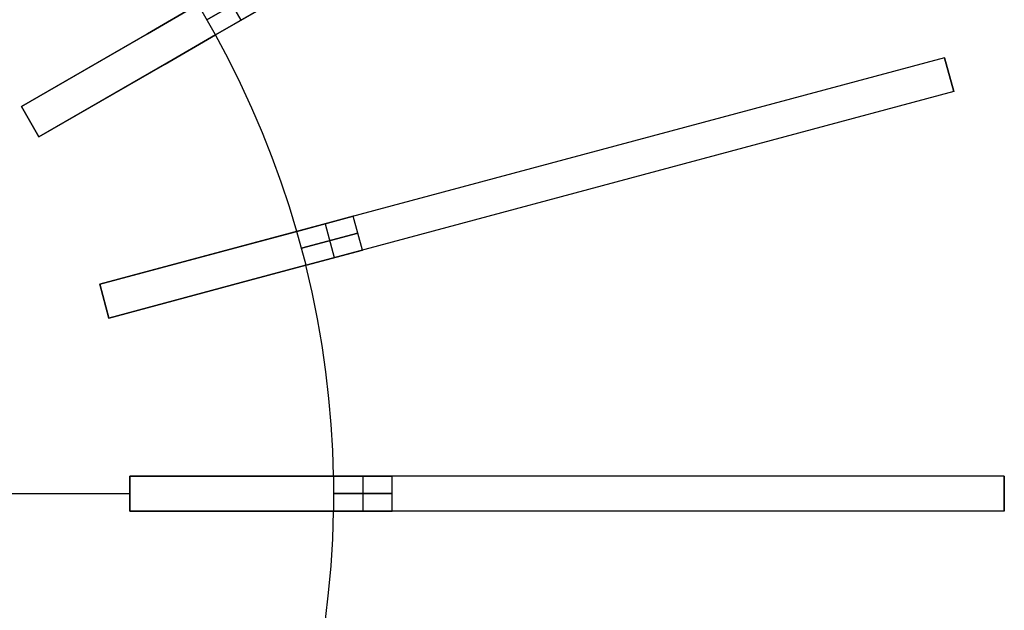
# Model space of a CAD drawing. Header units: millimetres. Extents: x 175 to 1285, y -2355 to -1245.
# Tile 18 of 20: x 947 to 1285, y -1840 to -1637. Entities that reach past the tile are written whole.
import ezdxf

# ---------------------------------------------------------------- set-up
doc = ezdxf.new("R2010")
doc.units = ezdxf.units.MM

msp = doc.modelspace()

# ---------------------------------------------------------------- linework, layer by layer
for points in [[(1207.64, -1517.3), (947.84, -1667.3)], [(1213.64, -1527.7), (953.84, -1677.7)], [(1028.78, -1627.5), (1011.46, -1637.5)], [(1011.46, -1637.5), (1028.78, -1627.5)], [(1017.12, -1627.3), (1023.12, -1637.7)], [(1017.12, -1627.3), (1023.12, -1637.7)], [(1008.41, -1632.33), (991.14, -1642.3)], [(991.14, -1642.3), (1008.41, -1632.33)], [(1008.41, -1632.33), (991.14, -1642.3)], [(991.14, -1642.3), (1008.41, -1632.33)], [(1014.46, -1642.7), (1008.46, -1632.3)], [(1014.46, -1642.7), (1008.46, -1632.3)], [(1014.46, -1642.7), (1031.78, -1632.7)], [(1031.78, -1632.7), (1014.46, -1642.7)], [(991.14, -1642.3), (947.84, -1667.3)], [(947.84, -1667.3), (991.14, -1642.3)], [(991.14, -1642.3), (947.84, -1667.3)], [(947.84, -1667.3), (991.14, -1642.3)], [(997.14, -1652.7), (1014.41, -1642.72)], [(1014.41, -1642.72), (997.14, -1652.7)], [(997.14, -1652.7), (1014.41, -1642.72)], [(1014.41, -1642.72), (997.14, -1652.7)], [(1042.32, -1710.1), (1039.77, -1701.67), (1036.96, -1693.21), (1033.88, -1684.75), (1030.53, -1676.29), (1026.92, -1667.85), (1023.03, -1659.43), (1018.86, -1651.05), (1014.41, -1642.72)], [(1042.32, -1710.1), (1039.77, -1701.67), (1036.96, -1693.21), (1033.88, -1684.75), (1030.53, -1676.29), (1026.92, -1667.85), (1023.03, -1659.43), (1018.86, -1651.05), (1014.41, -1642.72)], [(1042.32, -1710.1), (1039.77, -1701.67), (1036.96, -1693.21), (1033.88, -1684.75), (1030.53, -1676.29), (1026.92, -1667.85), (1023.03, -1659.43), (1018.86, -1651.05), (1014.41, -1642.72)], [(1042.32, -1710.1), (1039.77, -1701.67), (1036.96, -1693.21), (1033.88, -1684.75), (1030.53, -1676.29), (1026.92, -1667.85), (1023.03, -1659.43), (1018.86, -1651.05), (1014.41, -1642.72)], [(1042.32, -1710.1), (1039.77, -1701.67), (1036.96, -1693.21), (1033.88, -1684.75), (1030.53, -1676.29), (1026.92, -1667.85), (1023.03, -1659.43), (1018.86, -1651.05), (1014.41, -1642.72)], [(1042.32, -1710.1), (1039.77, -1701.67), (1036.96, -1693.21), (1033.88, -1684.75), (1030.53, -1676.29), (1026.92, -1667.85), (1023.03, -1659.43), (1018.86, -1651.05), (1014.41, -1642.72)], [(1264.54, -1650.56), (974.76, -1728.21)], [(1267.64, -1662.15), (1264.54, -1650.56)], [(1267.64, -1662.15), (1264.54, -1650.56)], [(1264.54, -1650.56), (1267.64, -1662.15)], [(953.84, -1677.7), (997.14, -1652.7)], [(997.14, -1652.7), (953.84, -1677.7)], [(953.84, -1677.7), (997.14, -1652.7)], [(997.14, -1652.7), (953.84, -1677.7)], [(1267.64, -1662.15), (977.86, -1739.8)], [(947.84, -1667.3), (953.84, -1677.7)], [(953.84, -1677.7), (947.84, -1667.3)], [(953.84, -1677.7), (947.84, -1667.3)], [(953.84, -1677.7), (947.84, -1667.3)], [(947.84, -1667.3), (953.84, -1677.7)], [(947.84, -1667.3), (953.84, -1677.7)], [(1061.69, -1704.91), (1042.37, -1710.09)], [(1042.37, -1710.09), (1061.69, -1704.91)], [(1064.8, -1716.5), (1061.69, -1704.91)], [(1064.8, -1716.5), (1061.69, -1704.91)], [(1052.03, -1707.5), (1055.14, -1719.09)], [(1052.03, -1707.5), (1055.14, -1719.09)], [(1042.32, -1710.1), (1023.05, -1715.26)], [(1023.05, -1715.26), (1042.32, -1710.1)], [(1042.32, -1710.1), (1023.05, -1715.26)], [(1023.05, -1715.26), (1042.32, -1710.1)], [(1045.48, -1721.68), (1042.37, -1710.09)], [(1045.48, -1721.68), (1042.37, -1710.09)], [(1063.24, -1710.71), (1043.93, -1715.88)], [(1043.93, -1715.88), (1063.24, -1710.71)], [(1023.05, -1715.26), (974.76, -1728.21)], [(974.76, -1728.21), (1023.05, -1715.26)], [(1023.05, -1715.26), (974.76, -1728.21)], [(974.76, -1728.21), (1023.05, -1715.26)], [(1045.48, -1721.68), (1064.8, -1716.5)], [(1064.8, -1716.5), (1045.48, -1721.68)], [(1026.16, -1726.86), (1045.43, -1721.69)], [(1045.43, -1721.69), (1026.16, -1726.86)], [(1026.16, -1726.86), (1045.43, -1721.69)], [(1045.43, -1721.69), (1026.16, -1726.86)], [(1054.94, -1794), (1054.66, -1785.19), (1054.13, -1776.3), (1053.35, -1767.33), (1052.31, -1758.29), (1051.01, -1749.2), (1049.42, -1740.06), (1047.57, -1730.89), (1045.43, -1721.69)], [(1054.94, -1794), (1054.66, -1785.19), (1054.13, -1776.3), (1053.35, -1767.33), (1052.31, -1758.29), (1051.01, -1749.2), (1049.42, -1740.06), (1047.57, -1730.89), (1045.43, -1721.69)], [(1054.94, -1794), (1054.66, -1785.19), (1054.13, -1776.3), (1053.35, -1767.33), (1052.31, -1758.29), (1051.01, -1749.2), (1049.42, -1740.06), (1047.57, -1730.89), (1045.43, -1721.69)], [(1054.94, -1794), (1054.66, -1785.19), (1054.13, -1776.3), (1053.35, -1767.33), (1052.31, -1758.29), (1051.01, -1749.2), (1049.42, -1740.06), (1047.57, -1730.89), (1045.43, -1721.69)], [(1054.94, -1794), (1054.66, -1785.19), (1054.13, -1776.3), (1053.35, -1767.33), (1052.31, -1758.29), (1051.01, -1749.2), (1049.42, -1740.06), (1047.57, -1730.89), (1045.43, -1721.69)], [(1054.94, -1794), (1054.66, -1785.19), (1054.13, -1776.3), (1053.35, -1767.33), (1052.31, -1758.29), (1051.01, -1749.2), (1049.42, -1740.06), (1047.57, -1730.89), (1045.43, -1721.69)], [(974.76, -1728.21), (977.86, -1739.8)], [(977.86, -1739.8), (974.76, -1728.21)], [(977.86, -1739.8), (974.76, -1728.21)], [(977.86, -1739.8), (974.76, -1728.21)], [(974.76, -1728.21), (977.86, -1739.8)], [(977.86, -1739.8), (1026.16, -1726.86)], [(1026.16, -1726.86), (977.86, -1739.8)], [(977.86, -1739.8), (1026.16, -1726.86)], [(1026.16, -1726.86), (977.86, -1739.8)], [(985, -1794), (985, -1806)], [(985, -1806), (985, -1794)], [(985, -1806), (985, -1794)], [(985, -1806), (985, -1794)], [(1035, -1794), (985, -1794)], [(985, -1794), (1035, -1794)], [(1035, -1794), (985, -1794)], [(985, -1794), (1035, -1794)], [(985, -1794), (985, -1806)], [(1285, -1794), (985, -1794)], [(1054.94, -1794), (1035, -1794)], [(1035, -1794), (1054.94, -1794)], [(1054.94, -1794), (1035, -1794)], [(1035, -1794), (1054.94, -1794)], [(1075, -1794), (1055, -1794)], [(1055, -1794), (1075, -1794)], [(1055, -1806), (1055, -1794)], [(1055, -1806), (1055, -1794)], [(1065, -1794), (1065, -1806)], [(1065, -1794), (1065, -1806)], [(1075, -1806), (1075, -1794)], [(1075, -1806), (1075, -1794)], [(1285, -1806), (1285, -1794)], [(1285, -1806), (1285, -1794)], [(1285, -1794), (1285, -1806)], [(770, -1800), (985, -1800)], [(770, -1800), (985, -1800)], [(946.67, -1800), (985, -1800)], [(946.67, -1800), (985, -1800)], [(1075, -1800), (1055, -1800)], [(1055, -1800), (1075, -1800)], [(985, -1806), (1035, -1806)], [(1035, -1806), (985, -1806)], [(985, -1806), (1035, -1806)], [(1035, -1806), (985, -1806)], [(1285, -1806), (985, -1806)], [(1035, -1806), (1054.94, -1806)], [(1054.94, -1806), (1035, -1806)], [(1035, -1806), (1054.94, -1806)], [(1054.94, -1806), (1035, -1806)], [(1045.43, -1878.31), (1047.43, -1869.72), (1049.22, -1861), (1050.79, -1852.13), (1052.13, -1843.13), (1053.22, -1834.01), (1054.05, -1824.78), (1054.63, -1815.44), (1054.94, -1806)], [(1045.43, -1878.31), (1047.43, -1869.72), (1049.22, -1861), (1050.79, -1852.13), (1052.13, -1843.13), (1053.22, -1834.01), (1054.05, -1824.78), (1054.63, -1815.44), (1054.94, -1806)], [(1045.43, -1878.31), (1047.43, -1869.72), (1049.22, -1861), (1050.79, -1852.13), (1052.13, -1843.13), (1053.22, -1834.01), (1054.05, -1824.78), (1054.63, -1815.44), (1054.94, -1806)], [(1045.43, -1878.31), (1047.43, -1869.72), (1049.22, -1861), (1050.79, -1852.13), (1052.13, -1843.13), (1053.22, -1834.01), (1054.05, -1824.78), (1054.63, -1815.44), (1054.94, -1806)], [(1045.43, -1878.31), (1047.43, -1869.72), (1049.22, -1861), (1050.79, -1852.13), (1052.13, -1843.13), (1053.22, -1834.01), (1054.05, -1824.78), (1054.63, -1815.44), (1054.94, -1806)], [(1045.43, -1878.31), (1047.43, -1869.72), (1049.22, -1861), (1050.79, -1852.13), (1052.13, -1843.13), (1053.22, -1834.01), (1054.05, -1824.78), (1054.63, -1815.44), (1054.94, -1806)], [(1055, -1806), (1075, -1806)], [(1075, -1806), (1055, -1806)]]:
    msp.add_lwpolyline(points)
at = {"extrusion": (-0.5, 0.866025, 1.85539e-15)}
msp.add_lwpolyline([(-57.2, 69.99), (-54.81, 69.95), (-52.42, 69.83), (-50.04, 69.63), (-47.67, 69.34), (-45.3, 68.98), (-42.96, 68.53), (-40.63, 68), (-38.31, 67.4), (-36.02, 66.72), (-33.76, 65.95), (-31.52, 65.11), (-29.31, 64.2), (-27.13, 63.21), (-24.99, 62.15), (-22.89, 61.01), (-20.83, 59.8), (-18.81, 58.53), (-16.83, 57.18), (-14.9, 55.77), (-13.02, 54.29), (-11.19, 52.75), (-9.42, 51.15), (-7.7, 49.49), (-6.04, 47.77), (-4.44, 46), (-2.9, 44.17), (-1.42, 42.29), (-0.01, 40.36), (1.33, 38.39), (2.61, 36.37), (3.82, 34.3), (4.95, 32.2), (6.02, 30.06), (7.01, 27.88), (7.92, 25.67), (8.76, 23.44), (9.52, 21.17), (10.21, 18.88), (10.81, 16.57), (11.34, 14.24), (11.78, 11.89), (12.15, 9.53), (12.43, 7.15), (12.64, 4.77), (12.76, 2.38), (12.8, -0.01)], dxfattribs=at)
at = {"extrusion": (-0.5, 0.866025, 3.7861e-15)}
msp.add_lwpolyline([(12.8, -424.01), (12.76, -426.39), (12.64, -428.78), (12.43, -431.16), (12.15, -433.54), (11.78, -435.9), (11.34, -438.25), (10.81, -440.58), (10.21, -442.89), (9.52, -445.18), (8.76, -447.45), (7.92, -449.68), (7.01, -451.89), (6.02, -454.07), (4.95, -456.21), (3.82, -458.31), (2.61, -460.38), (1.33, -462.4), (-0.01, -464.37), (-1.42, -466.3), (-2.9, -468.18), (-4.44, -470.01), (-6.04, -471.78), (-7.7, -473.5), (-9.42, -475.16), (-11.19, -476.76), (-13.02, -478.3), (-14.9, -479.78), (-16.83, -481.19), (-18.81, -482.54), (-20.83, -483.81), (-22.89, -485.02), (-24.99, -486.16), (-27.13, -487.22), (-29.31, -488.21), (-31.52, -489.12), (-33.76, -489.96), (-36.02, -490.73), (-38.31, -491.41), (-40.63, -492.01), (-42.96, -492.54), (-45.3, -492.99), (-47.67, -493.35), (-50.04, -493.64), (-52.42, -493.84), (-54.81, -493.96), (-57.2, -494.01)], dxfattribs=at)
at = {"extrusion": (-0.5, 0.866025, -8.26107e-16)}
msp.add_lwpolyline([(-57.2, 69.99), (-54.81, 69.95), (-52.42, 69.83), (-50.04, 69.63), (-47.67, 69.34), (-45.3, 68.98), (-42.96, 68.53), (-40.63, 68), (-38.31, 67.4), (-36.02, 66.72), (-33.76, 65.95), (-31.52, 65.11), (-29.31, 64.2), (-27.13, 63.21), (-24.99, 62.15), (-22.89, 61.01), (-20.83, 59.8), (-18.81, 58.53), (-16.83, 57.18), (-14.9, 55.77), (-13.02, 54.29), (-11.19, 52.75), (-9.42, 51.15), (-7.7, 49.49), (-6.04, 47.77), (-4.44, 46), (-2.9, 44.17), (-1.42, 42.29), (-0.01, 40.36), (1.33, 38.39), (2.61, 36.37), (3.82, 34.3), (4.95, 32.2), (6.02, 30.06), (7.01, 27.88), (7.92, 25.67), (8.76, 23.44), (9.52, 21.17), (10.21, 18.88), (10.81, 16.57), (11.34, 14.24), (11.78, 11.89), (12.15, 9.53), (12.43, 7.15), (12.64, 4.77), (12.76, 2.38), (12.8, -0.01)], dxfattribs=at)
at = {"extrusion": (-0.5, 0.866025, 2.19451e-15)}
msp.add_lwpolyline([(12.8, -424.01), (12.76, -426.39), (12.64, -428.78), (12.43, -431.16), (12.15, -433.54), (11.78, -435.9), (11.34, -438.25), (10.81, -440.58), (10.21, -442.89), (9.52, -445.18), (8.76, -447.45), (7.92, -449.68), (7.01, -451.89), (6.02, -454.07), (4.95, -456.21), (3.82, -458.31), (2.61, -460.38), (1.33, -462.4), (-0.01, -464.37), (-1.42, -466.3), (-2.9, -468.18), (-4.44, -470.01), (-6.04, -471.78), (-7.7, -473.5), (-9.42, -475.16), (-11.19, -476.76), (-13.02, -478.3), (-14.9, -479.78), (-16.83, -481.19), (-18.81, -482.54), (-20.83, -483.81), (-22.89, -485.02), (-24.99, -486.16), (-27.13, -487.22), (-29.31, -488.21), (-31.52, -489.12), (-33.76, -489.96), (-36.02, -490.73), (-38.31, -491.41), (-40.63, -492.01), (-42.96, -492.54), (-45.3, -492.99), (-47.67, -493.35), (-50.04, -493.64), (-52.42, -493.84), (-54.81, -493.96), (-57.2, -494.01)], dxfattribs=at)
at = {"extrusion": (-0.5, 0.866025, -3.58484e-15)}
msp.add_lwpolyline([(12.8, -0.01), (12.76, 2.38), (12.64, 4.77), (12.43, 7.15), (12.15, 9.53), (11.78, 11.89), (11.34, 14.24), (10.81, 16.57), (10.21, 18.88), (9.52, 21.17), (8.76, 23.44), (7.92, 25.67), (7.01, 27.88), (6.02, 30.06), (4.95, 32.2), (3.82, 34.3), (2.61, 36.37), (1.33, 38.39), (-0.01, 40.36), (-1.42, 42.29), (-2.9, 44.17), (-4.44, 46), (-6.04, 47.77), (-7.7, 49.49), (-9.42, 51.15), (-11.19, 52.75), (-13.02, 54.29), (-14.9, 55.77), (-16.83, 57.18), (-18.81, 58.53), (-20.83, 59.8), (-22.89, 61.01), (-24.99, 62.15), (-27.13, 63.21), (-29.31, 64.2), (-31.52, 65.11), (-33.76, 65.95), (-36.02, 66.72), (-38.31, 67.4), (-40.63, 68), (-42.96, 68.53), (-45.3, 68.98), (-47.67, 69.34), (-50.04, 69.63), (-52.42, 69.83), (-54.81, 69.95), (-57.2, 69.99)], dxfattribs=at)
at = {"extrusion": (-0.5, 0.866025, -4.42895e-16)}
msp.add_lwpolyline([(12.8, -424.01), (12.76, -426.39), (12.64, -428.78), (12.43, -431.16), (12.15, -433.54), (11.78, -435.9), (11.34, -438.25), (10.81, -440.58), (10.21, -442.89), (9.52, -445.18), (8.76, -447.45), (7.92, -449.68), (7.01, -451.89), (6.02, -454.07), (4.95, -456.21), (3.82, -458.31), (2.61, -460.38), (1.33, -462.4), (-0.01, -464.37), (-1.42, -466.3), (-2.9, -468.18), (-4.44, -470.01), (-6.04, -471.78), (-7.7, -473.5), (-9.42, -475.16), (-11.19, -476.76), (-13.02, -478.3), (-14.9, -479.78), (-16.83, -481.19), (-18.81, -482.54), (-20.83, -483.81), (-22.89, -485.02), (-24.99, -486.16), (-27.13, -487.22), (-29.31, -488.21), (-31.52, -489.12), (-33.76, -489.96), (-36.02, -490.73), (-38.31, -491.41), (-40.63, -492.01), (-42.96, -492.54), (-45.3, -492.99), (-47.67, -493.35), (-50.04, -493.64), (-52.42, -493.84), (-54.81, -493.96), (-57.2, -494.01)], dxfattribs=at)
at = {"extrusion": (1, 0, 0)}
for points in [[(-1642.72, -424.01), (-1642.72, -412.01)], [(-1642.72, -12.01), (-1642.72, -0.01)], [(-1650.56, -284.01), (-1650.56, -140.01)], [(-1656.36, -284.01), (-1656.36, -140.01)], [(-1662.15, -140.01), (-1662.15, -284.01)], [(-1667.3, -12.01), (-1667.3, -412.01)], [(-1672.5, -12.01), (-1672.5, -412.01)], [(-1677.7, -412.01), (-1677.7, -12.01)], [(-1689.38, 61.24), (-1689.38, -485.25)], [(-1700.97, 61.24), (-1700.97, -485.25)], [(-1710.1, -424.01), (-1710.1, -412.01)], [(-1710.1, -12.01), (-1710.1, -0.01)], [(-1721.69, -424.01), (-1721.69, -412.01)], [(-1721.69, -12.01), (-1721.69, -0.01)], [(-1728.21, -12.01), (-1728.21, -412.01)], [(-1734, -12.01), (-1734, -412.01)], [(-1739.8, -412.01), (-1739.8, -12.01)], [(-1794, -12.01), (-1794, -412.01)], [(-1794, -424.01), (-1794, -412.01)], [(-1794, -12.01), (-1794, -0.01)], [(-1794, 61.24), (-1794, -485.25)], [(-1794, -284.01), (-1794, -140.01)], [(-1800, -12.01), (-1800, -412.01)], [(-1800, -284.01), (-1800, -140.01)], [(-1806, -412.01), (-1806, -12.01)], [(-1806, -424.01), (-1806, -412.01)], [(-1806, -12.01), (-1806, -0.01)], [(-1806, 61.24), (-1806, -485.25)], [(-1806, -140.01), (-1806, -284.01)]]:
    msp.add_lwpolyline(points, dxfattribs=at)
at = {"extrusion": (-0.258819, 0.965926, -1.11963e-14)}
msp.add_lwpolyline([(-794.25, -140.01), (-794.13, -132.84), (-793.76, -125.67), (-793.15, -118.53), (-792.3, -111.41), (-791.2, -104.32), (-789.86, -97.28), (-788.28, -90.28), (-786.46, -83.35), (-784.41, -76.48), (-782.13, -69.68), (-779.61, -62.97), (-776.87, -56.34), (-773.9, -49.81), (-770.71, -43.39), (-767.3, -37.08), (-763.68, -30.89), (-759.85, -24.83), (-755.82, -18.9), (-751.58, -13.12), (-747.15, -7.48), (-742.53, -1.99), (-737.73, 3.33), (-732.74, 8.49), (-727.59, 13.47), (-722.26, 18.27), (-716.78, 22.89), (-711.14, 27.32), (-705.35, 31.56), (-699.43, 35.59), (-693.36, 39.42), (-687.17, 43.04), (-680.87, 46.45), (-674.44, 49.64), (-667.92, 52.61), (-661.29, 55.35), (-654.58, 57.87), (-647.78, 60.16), (-640.91, 62.21), (-633.97, 64.02), (-626.98, 65.6), (-619.93, 66.94), (-612.85, 68.04), (-605.73, 68.89), (-598.58, 69.51), (-591.42, 69.87), (-584.25, 69.99)], dxfattribs=at)
at = {"extrusion": (-0.258819, 0.965926, 2.92452e-15)}
msp.add_lwpolyline([(-584.25, -494.01), (-591.42, -493.88), (-598.58, -493.52), (-605.73, -492.9), (-612.85, -492.05), (-619.93, -490.95), (-626.98, -489.61), (-633.97, -488.03), (-640.91, -486.22), (-647.78, -484.17), (-654.58, -481.88), (-661.29, -479.36), (-667.92, -476.62), (-674.44, -473.65), (-680.87, -470.46), (-687.17, -467.05), (-693.36, -463.43), (-699.43, -459.6), (-705.35, -455.57), (-711.14, -451.33), (-716.78, -446.9), (-722.26, -442.28), (-727.59, -437.48), (-732.74, -432.5), (-737.73, -427.34), (-742.53, -422.02), (-747.15, -416.53), (-751.58, -410.89), (-755.82, -405.11), (-759.85, -399.18), (-763.68, -393.12), (-767.3, -386.93), (-770.71, -380.62), (-773.9, -374.2), (-776.87, -367.67), (-779.61, -361.04), (-782.13, -354.33), (-784.41, -347.53), (-786.46, -340.66), (-788.28, -333.73), (-789.86, -326.73), (-791.2, -319.69), (-792.3, -312.6), (-793.15, -305.48), (-793.76, -298.34), (-794.13, -291.17), (-794.25, -284.01)], dxfattribs=at)
at = {"extrusion": (-0.258819, 0.965926, 8.70832e-16)}
msp.add_lwpolyline([(-794.25, -140.01), (-794.13, -132.84), (-793.76, -125.67), (-793.15, -118.53), (-792.3, -111.41), (-791.2, -104.32), (-789.86, -97.28), (-788.28, -90.28), (-786.46, -83.35), (-784.41, -76.48), (-782.13, -69.68), (-779.61, -62.97), (-776.87, -56.34), (-773.9, -49.81), (-770.71, -43.39), (-767.3, -37.08), (-763.68, -30.89), (-759.85, -24.83), (-755.82, -18.9), (-751.58, -13.12), (-747.15, -7.48), (-742.53, -1.99), (-737.73, 3.33), (-732.74, 8.49), (-727.59, 13.47), (-722.26, 18.27), (-716.78, 22.89), (-711.14, 27.32), (-705.35, 31.56), (-699.43, 35.59), (-693.36, 39.42), (-687.17, 43.04), (-680.87, 46.45), (-674.44, 49.64), (-667.92, 52.61), (-661.29, 55.35), (-654.58, 57.87), (-647.78, 60.16), (-640.91, 62.21), (-633.97, 64.02), (-626.98, 65.6), (-619.93, 66.94), (-612.85, 68.04), (-605.73, 68.89), (-598.58, 69.51), (-591.42, 69.87), (-584.25, 69.99)], dxfattribs=at)
at = {"extrusion": (-0.258819, 0.965926, -3.83492e-16)}
msp.add_lwpolyline([(-584.25, -494.01), (-591.42, -493.88), (-598.58, -493.52), (-605.73, -492.9), (-612.85, -492.05), (-619.93, -490.95), (-626.98, -489.61), (-633.97, -488.03), (-640.91, -486.22), (-647.78, -484.17), (-654.58, -481.88), (-661.29, -479.36), (-667.92, -476.62), (-674.44, -473.65), (-680.87, -470.46), (-687.17, -467.05), (-693.36, -463.43), (-699.43, -459.6), (-705.35, -455.57), (-711.14, -451.33), (-716.78, -446.9), (-722.26, -442.28), (-727.59, -437.48), (-732.74, -432.5), (-737.73, -427.34), (-742.53, -422.02), (-747.15, -416.53), (-751.58, -410.89), (-755.82, -405.11), (-759.85, -399.18), (-763.68, -393.12), (-767.3, -386.93), (-770.71, -380.62), (-773.9, -374.2), (-776.87, -367.67), (-779.61, -361.04), (-782.13, -354.33), (-784.41, -347.53), (-786.46, -340.66), (-788.28, -333.73), (-789.86, -326.73), (-791.2, -319.69), (-792.3, -312.6), (-793.15, -305.48), (-793.76, -298.34), (-794.13, -291.17), (-794.25, -284.01)], dxfattribs=at)
at = {"extrusion": (-0.258819, 0.965926, -7.97427e-15)}
msp.add_lwpolyline([(-584.25, 69.99), (-591.42, 69.87), (-598.58, 69.51), (-605.73, 68.89), (-612.85, 68.04), (-619.93, 66.94), (-626.98, 65.6), (-633.97, 64.02), (-640.91, 62.21), (-647.78, 60.16), (-654.58, 57.87), (-661.29, 55.35), (-667.92, 52.61), (-674.44, 49.64), (-680.87, 46.45), (-687.17, 43.04), (-693.36, 39.42), (-699.43, 35.59), (-705.35, 31.56), (-711.14, 27.32), (-716.78, 22.89), (-722.26, 18.27), (-727.59, 13.47), (-732.74, 8.49), (-737.73, 3.33), (-742.53, -1.99), (-747.15, -7.48), (-751.58, -13.12), (-755.82, -18.9), (-759.85, -24.83), (-763.68, -30.89), (-767.3, -37.08), (-770.71, -43.39), (-773.9, -49.81), (-776.87, -56.34), (-779.61, -62.97), (-782.13, -69.68), (-784.41, -76.48), (-786.46, -83.35), (-788.28, -90.28), (-789.86, -97.28), (-791.2, -104.32), (-792.3, -111.41), (-793.15, -118.53), (-793.76, -125.67), (-794.13, -132.84), (-794.25, -140.01)], dxfattribs=at)
at = {"extrusion": (-0.258819, 0.965926, 7.51876e-15)}
msp.add_lwpolyline([(-794.25, -284.01), (-794.13, -291.17), (-793.76, -298.34), (-793.15, -305.48), (-792.3, -312.6), (-791.2, -319.69), (-789.86, -326.73), (-788.28, -333.73), (-786.46, -340.66), (-784.41, -347.53), (-782.13, -354.33), (-779.61, -361.04), (-776.87, -367.67), (-773.9, -374.2), (-770.71, -380.62), (-767.3, -386.93), (-763.68, -393.12), (-759.85, -399.18), (-755.82, -405.11), (-751.58, -410.89), (-747.15, -416.53), (-742.53, -422.02), (-737.73, -427.34), (-732.74, -432.5), (-727.59, -437.48), (-722.26, -442.28), (-716.78, -446.9), (-711.14, -451.33), (-705.35, -455.57), (-699.43, -459.6), (-693.36, -463.43), (-687.17, -467.05), (-680.87, -470.46), (-674.44, -473.65), (-667.92, -476.62), (-661.29, -479.36), (-654.58, -481.88), (-647.78, -484.17), (-640.91, -486.22), (-633.97, -488.03), (-626.98, -489.61), (-619.93, -490.95), (-612.85, -492.05), (-605.73, -492.9), (-598.58, -493.52), (-591.42, -493.88), (-584.25, -494.01)], dxfattribs=at)
at = {"extrusion": (-0.258819, 0.965926, 5.92005e-15)}
msp.add_lwpolyline([(-564.25, 69.99), (-561.86, 69.95), (-559.47, 69.83), (-557.09, 69.63), (-554.72, 69.34), (-552.36, 68.98), (-550.01, 68.53), (-547.68, 68), (-545.37, 67.4), (-543.08, 66.72), (-540.81, 65.95), (-538.57, 65.11), (-536.36, 64.2), (-534.19, 63.21), (-532.05, 62.15), (-529.94, 61.01), (-527.88, 59.8), (-525.86, 58.53), (-523.88, 57.18), (-521.96, 55.77), (-520.08, 54.29), (-518.25, 52.75), (-516.47, 51.15), (-514.75, 49.49), (-513.09, 47.77), (-511.49, 46), (-509.95, 44.17), (-508.48, 42.29), (-507.06, 40.36), (-505.72, 38.39), (-504.44, 36.37), (-503.24, 34.3), (-502.1, 32.2), (-501.04, 30.06), (-500.05, 27.88), (-499.13, 25.67), (-498.29, 23.44), (-497.53, 21.17), (-496.85, 18.88), (-496.24, 16.57), (-495.72, 14.24), (-495.27, 11.89), (-494.9, 9.53), (-494.62, 7.15), (-494.41, 4.77), (-494.29, 2.38), (-494.25, -0.01)], dxfattribs=at)
at = {"extrusion": (-0.258819, 0.965926, -8.87921e-15)}
msp.add_lwpolyline([(-494.25, -424.01), (-494.29, -426.39), (-494.41, -428.78), (-494.62, -431.16), (-494.9, -433.54), (-495.27, -435.9), (-495.72, -438.25), (-496.24, -440.58), (-496.85, -442.89), (-497.53, -445.18), (-498.29, -447.45), (-499.13, -449.68), (-500.05, -451.89), (-501.04, -454.07), (-502.1, -456.21), (-503.24, -458.31), (-504.44, -460.38), (-505.72, -462.4), (-507.06, -464.37), (-508.48, -466.3), (-509.95, -468.18), (-511.49, -470.01), (-513.09, -471.78), (-514.75, -473.5), (-516.47, -475.16), (-518.25, -476.76), (-520.08, -478.3), (-521.96, -479.78), (-523.88, -481.19), (-525.86, -482.54), (-527.88, -483.81), (-529.94, -485.02), (-532.05, -486.16), (-534.19, -487.22), (-536.36, -488.21), (-538.57, -489.12), (-540.81, -489.96), (-543.08, -490.73), (-545.37, -491.41), (-547.68, -492.01), (-550.01, -492.54), (-552.36, -492.99), (-554.72, -493.35), (-557.09, -493.64), (-559.47, -493.84), (-561.86, -493.96), (-564.25, -494.01)], dxfattribs=at)
at = {"extrusion": (-0.258819, 0.965926, -7.61903e-16)}
msp.add_lwpolyline([(-564.25, 69.99), (-561.86, 69.95), (-559.47, 69.83), (-557.09, 69.63), (-554.72, 69.34), (-552.36, 68.98), (-550.01, 68.53), (-547.68, 68), (-545.37, 67.4), (-543.08, 66.72), (-540.81, 65.95), (-538.57, 65.11), (-536.36, 64.2), (-534.19, 63.21), (-532.05, 62.15), (-529.94, 61.01), (-527.88, 59.8), (-525.86, 58.53), (-523.88, 57.18), (-521.96, 55.77), (-520.08, 54.29), (-518.25, 52.75), (-516.47, 51.15), (-514.75, 49.49), (-513.09, 47.77), (-511.49, 46), (-509.95, 44.17), (-508.48, 42.29), (-507.06, 40.36), (-505.72, 38.39), (-504.44, 36.37), (-503.24, 34.3), (-502.1, 32.2), (-501.04, 30.06), (-500.05, 27.88), (-499.13, 25.67), (-498.29, 23.44), (-497.53, 21.17), (-496.85, 18.88), (-496.24, 16.57), (-495.72, 14.24), (-495.27, 11.89), (-494.9, 9.53), (-494.62, 7.15), (-494.41, 4.77), (-494.29, 2.38), (-494.25, -0.01)], dxfattribs=at)
at = {"extrusion": (-0.258819, 0.965926, 1.95944e-16)}
msp.add_lwpolyline([(-494.25, -424.01), (-494.29, -426.39), (-494.41, -428.78), (-494.62, -431.16), (-494.9, -433.54), (-495.27, -435.9), (-495.72, -438.25), (-496.24, -440.58), (-496.85, -442.89), (-497.53, -445.18), (-498.29, -447.45), (-499.13, -449.68), (-500.05, -451.89), (-501.04, -454.07), (-502.1, -456.21), (-503.24, -458.31), (-504.44, -460.38), (-505.72, -462.4), (-507.06, -464.37), (-508.48, -466.3), (-509.95, -468.18), (-511.49, -470.01), (-513.09, -471.78), (-514.75, -473.5), (-516.47, -475.16), (-518.25, -476.76), (-520.08, -478.3), (-521.96, -479.78), (-523.88, -481.19), (-525.86, -482.54), (-527.88, -483.81), (-529.94, -485.02), (-532.05, -486.16), (-534.19, -487.22), (-536.36, -488.21), (-538.57, -489.12), (-540.81, -489.96), (-543.08, -490.73), (-545.37, -491.41), (-547.68, -492.01), (-550.01, -492.54), (-552.36, -492.99), (-554.72, -493.35), (-557.09, -493.64), (-559.47, -493.84), (-561.86, -493.96), (-564.25, -494.01)], dxfattribs=at)
at = {"extrusion": (-0.258819, 0.965926, 8.57518e-15)}
msp.add_lwpolyline([(-494.25, -0.01), (-494.29, 2.38), (-494.41, 4.77), (-494.62, 7.15), (-494.9, 9.53), (-495.27, 11.89), (-495.72, 14.24), (-496.24, 16.57), (-496.85, 18.88), (-497.53, 21.17), (-498.29, 23.44), (-499.13, 25.67), (-500.05, 27.88), (-501.04, 30.06), (-502.1, 32.2), (-503.24, 34.3), (-504.44, 36.37), (-505.72, 38.39), (-507.06, 40.36), (-508.48, 42.29), (-509.95, 44.17), (-511.49, 46), (-513.09, 47.77), (-514.75, 49.49), (-516.47, 51.15), (-518.25, 52.75), (-520.08, 54.29), (-521.96, 55.77), (-523.88, 57.18), (-525.86, 58.53), (-527.88, 59.8), (-529.94, 61.01), (-532.05, 62.15), (-534.19, 63.21), (-536.36, 64.2), (-538.57, 65.11), (-540.81, 65.95), (-543.08, 66.72), (-545.37, 67.4), (-547.68, 68), (-550.01, 68.53), (-552.36, 68.98), (-554.72, 69.34), (-557.09, 69.63), (-559.47, 69.83), (-561.86, 69.95), (-564.25, 69.99)], dxfattribs=at)
at = {"extrusion": (-0.258819, 0.965926, -1.43342e-14)}
msp.add_lwpolyline([(-494.25, -424.01), (-494.29, -426.39), (-494.41, -428.78), (-494.62, -431.16), (-494.9, -433.54), (-495.27, -435.9), (-495.72, -438.25), (-496.24, -440.58), (-496.85, -442.89), (-497.53, -445.18), (-498.29, -447.45), (-499.13, -449.68), (-500.05, -451.89), (-501.04, -454.07), (-502.1, -456.21), (-503.24, -458.31), (-504.44, -460.38), (-505.72, -462.4), (-507.06, -464.37), (-508.48, -466.3), (-509.95, -468.18), (-511.49, -470.01), (-513.09, -471.78), (-514.75, -473.5), (-516.47, -475.16), (-518.25, -476.76), (-520.08, -478.3), (-521.96, -479.78), (-523.88, -481.19), (-525.86, -482.54), (-527.88, -483.81), (-529.94, -485.02), (-532.05, -486.16), (-534.19, -487.22), (-536.36, -488.21), (-538.57, -489.12), (-540.81, -489.96), (-543.08, -490.73), (-545.37, -491.41), (-547.68, -492.01), (-550.01, -492.54), (-552.36, -492.99), (-554.72, -493.35), (-557.09, -493.64), (-559.47, -493.84), (-561.86, -493.96), (-564.25, -494.01)], dxfattribs=at)
at = {"extrusion": (0, 1, 0)}
for points in [[(-1055, 69.99), (-1052.61, 69.95), (-1050.22, 69.83), (-1047.84, 69.63), (-1045.47, 69.34), (-1043.11, 68.98), (-1040.76, 68.53), (-1038.43, 68), (-1036.11, 67.4), (-1033.82, 66.72), (-1031.56, 65.95), (-1029.32, 65.11), (-1027.11, 64.2), (-1024.94, 63.21), (-1022.8, 62.15), (-1020.69, 61.01), (-1018.63, 59.8), (-1016.61, 58.53), (-1014.63, 57.18), (-1012.7, 55.77), (-1010.82, 54.29), (-1009, 52.75), (-1007.22, 51.15), (-1005.5, 49.49), (-1003.84, 47.77), (-1002.24, 46), (-1000.7, 44.17), (-999.22, 42.29), (-997.81, 40.36), (-996.47, 38.39), (-995.19, 36.37), (-993.98, 34.3), (-992.85, 32.2), (-991.78, 30.06), (-990.8, 27.88), (-989.88, 25.67), (-989.04, 23.44), (-988.28, 21.17), (-987.6, 18.88), (-986.99, 16.57), (-986.46, 14.24), (-986.02, 11.89), (-985.65, 9.53), (-985.37, 7.15), (-985.16, 4.77), (-985.04, 2.38), (-985, -0.01)], [(-985, -424.01), (-985.04, -426.39), (-985.16, -428.78), (-985.37, -431.16), (-985.65, -433.54), (-986.02, -435.9), (-986.46, -438.25), (-986.99, -440.58), (-987.6, -442.89), (-988.28, -445.18), (-989.04, -447.45), (-989.88, -449.68), (-990.8, -451.89), (-991.78, -454.07), (-992.85, -456.21), (-993.98, -458.31), (-995.19, -460.38), (-996.47, -462.4), (-997.81, -464.37), (-999.22, -466.3), (-1000.7, -468.18), (-1002.24, -470.01), (-1003.84, -471.78), (-1005.5, -473.5), (-1007.22, -475.16), (-1009, -476.76), (-1010.82, -478.3), (-1012.7, -479.78), (-1014.63, -481.19), (-1016.61, -482.54), (-1018.63, -483.81), (-1020.69, -485.02), (-1022.8, -486.16), (-1024.94, -487.22), (-1027.11, -488.21), (-1029.32, -489.12), (-1031.56, -489.96), (-1033.82, -490.73), (-1036.11, -491.41), (-1038.43, -492.01), (-1040.76, -492.54), (-1043.11, -492.99), (-1045.47, -493.35), (-1047.84, -493.64), (-1050.22, -493.84), (-1052.61, -493.96), (-1055, -494.01)], [(-1285, -140.01), (-1284.88, -132.84), (-1284.51, -125.67), (-1283.9, -118.53), (-1283.04, -111.41), (-1281.95, -104.32), (-1280.61, -97.28), (-1279.03, -90.28), (-1277.21, -83.35), (-1275.16, -76.48), (-1272.87, -69.68), (-1270.36, -62.97), (-1267.61, -56.34), (-1264.65, -49.81), (-1261.46, -43.39), (-1258.05, -37.08), (-1254.43, -30.89), (-1250.6, -24.83), (-1246.56, -18.9), (-1242.33, -13.12), (-1237.9, -7.48), (-1233.28, -1.99), (-1228.48, 3.33), (-1223.49, 8.49), (-1218.34, 13.47), (-1213.01, 18.27), (-1207.53, 22.89), (-1201.89, 27.32), (-1196.1, 31.56), (-1190.17, 35.59), (-1184.11, 39.42), (-1177.92, 43.04), (-1171.61, 46.45), (-1165.19, 49.64), (-1158.66, 52.61), (-1152.04, 55.35), (-1145.32, 57.87), (-1138.53, 60.16), (-1131.66, 62.21), (-1124.72, 64.02), (-1117.73, 65.6), (-1110.68, 66.94), (-1103.59, 68.04), (-1096.48, 68.89), (-1089.33, 69.51), (-1082.17, 69.87), (-1075, 69.99)], [(-1075, -494.01), (-1082.17, -493.88), (-1089.33, -493.52), (-1096.48, -492.9), (-1103.59, -492.05), (-1110.68, -490.95), (-1117.73, -489.61), (-1124.72, -488.03), (-1131.66, -486.22), (-1138.53, -484.17), (-1145.32, -481.88), (-1152.04, -479.36), (-1158.66, -476.62), (-1165.19, -473.65), (-1171.61, -470.46), (-1177.92, -467.05), (-1184.11, -463.43), (-1190.17, -459.6), (-1196.1, -455.57), (-1201.89, -451.33), (-1207.53, -446.9), (-1213.01, -442.28), (-1218.34, -437.48), (-1223.49, -432.5), (-1228.48, -427.34), (-1233.28, -422.02), (-1237.9, -416.53), (-1242.33, -410.89), (-1246.56, -405.11), (-1250.6, -399.18), (-1254.43, -393.12), (-1258.05, -386.93), (-1261.46, -380.62), (-1264.65, -374.2), (-1267.61, -367.67), (-1270.36, -361.04), (-1272.87, -354.33), (-1275.16, -347.53), (-1277.21, -340.66), (-1279.03, -333.73), (-1280.61, -326.73), (-1281.95, -319.69), (-1283.04, -312.6), (-1283.9, -305.48), (-1284.51, -298.34), (-1284.88, -291.17), (-1285, -284.01)], [(-1055, 69.99), (-1052.61, 69.95), (-1050.22, 69.83), (-1047.84, 69.63), (-1045.47, 69.34), (-1043.11, 68.98), (-1040.76, 68.53), (-1038.43, 68), (-1036.11, 67.4), (-1033.82, 66.72), (-1031.56, 65.95), (-1029.32, 65.11), (-1027.11, 64.2), (-1024.94, 63.21), (-1022.8, 62.15), (-1020.69, 61.01), (-1018.63, 59.8), (-1016.61, 58.53), (-1014.63, 57.18), (-1012.7, 55.77), (-1010.82, 54.29), (-1009, 52.75), (-1007.22, 51.15), (-1005.5, 49.49), (-1003.84, 47.77), (-1002.24, 46), (-1000.7, 44.17), (-999.22, 42.29), (-997.81, 40.36), (-996.47, 38.39), (-995.19, 36.37), (-993.98, 34.3), (-992.85, 32.2), (-991.78, 30.06), (-990.8, 27.88), (-989.88, 25.67), (-989.04, 23.44), (-988.28, 21.17), (-987.6, 18.88), (-986.99, 16.57), (-986.46, 14.24), (-986.02, 11.89), (-985.65, 9.53), (-985.37, 7.15), (-985.16, 4.77), (-985.04, 2.38), (-985, -0.01)], [(-985, -424.01), (-985.04, -426.39), (-985.16, -428.78), (-985.37, -431.16), (-985.65, -433.54), (-986.02, -435.9), (-986.46, -438.25), (-986.99, -440.58), (-987.6, -442.89), (-988.28, -445.18), (-989.04, -447.45), (-989.88, -449.68), (-990.8, -451.89), (-991.78, -454.07), (-992.85, -456.21), (-993.98, -458.31), (-995.19, -460.38), (-996.47, -462.4), (-997.81, -464.37), (-999.22, -466.3), (-1000.7, -468.18), (-1002.24, -470.01), (-1003.84, -471.78), (-1005.5, -473.5), (-1007.22, -475.16), (-1009, -476.76), (-1010.82, -478.3), (-1012.7, -479.78), (-1014.63, -481.19), (-1016.61, -482.54), (-1018.63, -483.81), (-1020.69, -485.02), (-1022.8, -486.16), (-1024.94, -487.22), (-1027.11, -488.21), (-1029.32, -489.12), (-1031.56, -489.96), (-1033.82, -490.73), (-1036.11, -491.41), (-1038.43, -492.01), (-1040.76, -492.54), (-1043.11, -492.99), (-1045.47, -493.35), (-1047.84, -493.64), (-1050.22, -493.84), (-1052.61, -493.96), (-1055, -494.01)], [(-1285, -140.01), (-1284.88, -132.84), (-1284.51, -125.67), (-1283.9, -118.53), (-1283.04, -111.41), (-1281.95, -104.32), (-1280.61, -97.28), (-1279.03, -90.28), (-1277.21, -83.35), (-1275.16, -76.48), (-1272.87, -69.68), (-1270.36, -62.97), (-1267.61, -56.34), (-1264.65, -49.81), (-1261.46, -43.39), (-1258.05, -37.08), (-1254.43, -30.89), (-1250.6, -24.83), (-1246.56, -18.9), (-1242.33, -13.12), (-1237.9, -7.48), (-1233.28, -1.99), (-1228.48, 3.33), (-1223.49, 8.49), (-1218.34, 13.47), (-1213.01, 18.27), (-1207.53, 22.89), (-1201.89, 27.32), (-1196.1, 31.56), (-1190.17, 35.59), (-1184.11, 39.42), (-1177.92, 43.04), (-1171.61, 46.45), (-1165.19, 49.64), (-1158.66, 52.61), (-1152.04, 55.35), (-1145.32, 57.87), (-1138.53, 60.16), (-1131.66, 62.21), (-1124.72, 64.02), (-1117.73, 65.6), (-1110.68, 66.94), (-1103.59, 68.04), (-1096.48, 68.89), (-1089.33, 69.51), (-1082.17, 69.87), (-1075, 69.99)], [(-1075, -494.01), (-1082.17, -493.88), (-1089.33, -493.52), (-1096.48, -492.9), (-1103.59, -492.05), (-1110.68, -490.95), (-1117.73, -489.61), (-1124.72, -488.03), (-1131.66, -486.22), (-1138.53, -484.17), (-1145.32, -481.88), (-1152.04, -479.36), (-1158.66, -476.62), (-1165.19, -473.65), (-1171.61, -470.46), (-1177.92, -467.05), (-1184.11, -463.43), (-1190.17, -459.6), (-1196.1, -455.57), (-1201.89, -451.33), (-1207.53, -446.9), (-1213.01, -442.28), (-1218.34, -437.48), (-1223.49, -432.5), (-1228.48, -427.34), (-1233.28, -422.02), (-1237.9, -416.53), (-1242.33, -410.89), (-1246.56, -405.11), (-1250.6, -399.18), (-1254.43, -393.12), (-1258.05, -386.93), (-1261.46, -380.62), (-1264.65, -374.2), (-1267.61, -367.67), (-1270.36, -361.04), (-1272.87, -354.33), (-1275.16, -347.53), (-1277.21, -340.66), (-1279.03, -333.73), (-1280.61, -326.73), (-1281.95, -319.69), (-1283.04, -312.6), (-1283.9, -305.48), (-1284.51, -298.34), (-1284.88, -291.17), (-1285, -284.01)], [(-985, -0.01), (-985.04, 2.38), (-985.16, 4.77), (-985.37, 7.15), (-985.65, 9.53), (-986.02, 11.89), (-986.46, 14.24), (-986.99, 16.57), (-987.6, 18.88), (-988.28, 21.17), (-989.04, 23.44), (-989.88, 25.67), (-990.8, 27.88), (-991.78, 30.06), (-992.85, 32.2), (-993.98, 34.3), (-995.19, 36.37), (-996.47, 38.39), (-997.81, 40.36), (-999.22, 42.29), (-1000.7, 44.17), (-1002.24, 46), (-1003.84, 47.77), (-1005.5, 49.49), (-1007.22, 51.15), (-1009, 52.75), (-1010.82, 54.29), (-1012.7, 55.77), (-1014.63, 57.18), (-1016.61, 58.53), (-1018.63, 59.8), (-1020.69, 61.01), (-1022.8, 62.15), (-1024.94, 63.21), (-1027.11, 64.2), (-1029.32, 65.11), (-1031.56, 65.95), (-1033.82, 66.72), (-1036.11, 67.4), (-1038.43, 68), (-1040.76, 68.53), (-1043.11, 68.98), (-1045.47, 69.34), (-1047.84, 69.63), (-1050.22, 69.83), (-1052.61, 69.95), (-1055, 69.99)], [(-985, -424.01), (-985.04, -426.39), (-985.16, -428.78), (-985.37, -431.16), (-985.65, -433.54), (-986.02, -435.9), (-986.46, -438.25), (-986.99, -440.58), (-987.6, -442.89), (-988.28, -445.18), (-989.04, -447.45), (-989.88, -449.68), (-990.8, -451.89), (-991.78, -454.07), (-992.85, -456.21), (-993.98, -458.31), (-995.19, -460.38), (-996.47, -462.4), (-997.81, -464.37), (-999.22, -466.3), (-1000.7, -468.18), (-1002.24, -470.01), (-1003.84, -471.78), (-1005.5, -473.5), (-1007.22, -475.16), (-1009, -476.76), (-1010.82, -478.3), (-1012.7, -479.78), (-1014.63, -481.19), (-1016.61, -482.54), (-1018.63, -483.81), (-1020.69, -485.02), (-1022.8, -486.16), (-1024.94, -487.22), (-1027.11, -488.21), (-1029.32, -489.12), (-1031.56, -489.96), (-1033.82, -490.73), (-1036.11, -491.41), (-1038.43, -492.01), (-1040.76, -492.54), (-1043.11, -492.99), (-1045.47, -493.35), (-1047.84, -493.64), (-1050.22, -493.84), (-1052.61, -493.96), (-1055, -494.01)], [(-1075, 69.99), (-1082.17, 69.87), (-1089.33, 69.51), (-1096.48, 68.89), (-1103.59, 68.04), (-1110.68, 66.94), (-1117.73, 65.6), (-1124.72, 64.02), (-1131.66, 62.21), (-1138.53, 60.16), (-1145.32, 57.87), (-1152.04, 55.35), (-1158.66, 52.61), (-1165.19, 49.64), (-1171.61, 46.45), (-1177.92, 43.04), (-1184.11, 39.42), (-1190.17, 35.59), (-1196.1, 31.56), (-1201.89, 27.32), (-1207.53, 22.89), (-1213.01, 18.27), (-1218.34, 13.47), (-1223.49, 8.49), (-1228.48, 3.33), (-1233.28, -1.99), (-1237.9, -7.48), (-1242.33, -13.12), (-1246.56, -18.9), (-1250.6, -24.83), (-1254.43, -30.89), (-1258.05, -37.08), (-1261.46, -43.39), (-1264.65, -49.81), (-1267.61, -56.34), (-1270.36, -62.97), (-1272.87, -69.68), (-1275.16, -76.48), (-1277.21, -83.35), (-1279.03, -90.28), (-1280.61, -97.28), (-1281.95, -104.32), (-1283.04, -111.41), (-1283.9, -118.53), (-1284.51, -125.67), (-1284.88, -132.84), (-1285, -140.01)], [(-1285, -284.01), (-1284.88, -291.17), (-1284.51, -298.34), (-1283.9, -305.48), (-1283.04, -312.6), (-1281.95, -319.69), (-1280.61, -326.73), (-1279.03, -333.73), (-1277.21, -340.66), (-1275.16, -347.53), (-1272.87, -354.33), (-1270.36, -361.04), (-1267.61, -367.67), (-1264.65, -374.2), (-1261.46, -380.62), (-1258.05, -386.93), (-1254.43, -393.12), (-1250.6, -399.18), (-1246.56, -405.11), (-1242.33, -410.89), (-1237.9, -416.53), (-1233.28, -422.02), (-1228.48, -427.34), (-1223.49, -432.5), (-1218.34, -437.48), (-1213.01, -442.28), (-1207.53, -446.9), (-1201.89, -451.33), (-1196.1, -455.57), (-1190.17, -459.6), (-1184.11, -463.43), (-1177.92, -467.05), (-1171.61, -470.46), (-1165.19, -473.65), (-1158.66, -476.62), (-1152.04, -479.36), (-1145.32, -481.88), (-1138.53, -484.17), (-1131.66, -486.22), (-1124.72, -488.03), (-1117.73, -489.61), (-1110.68, -490.95), (-1103.59, -492.05), (-1096.48, -492.9), (-1089.33, -493.52), (-1082.17, -493.88), (-1075, -494.01)]]:
    msp.add_lwpolyline(points, dxfattribs=at)

doc.saveas('drawing.dxf')
